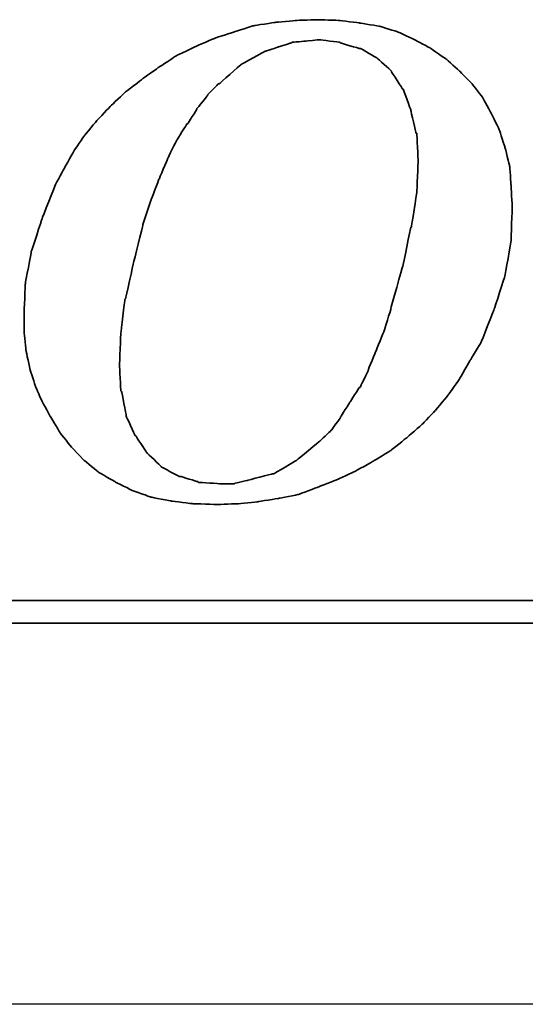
# Model space of a CAD drawing. Extents: x 473 to 1054, y -122 to 208.
# Tile 34 of 40: x 1033.38 to 1035.74, y -68.56 to -63.98. Entities that reach past the tile are written whole.
import ezdxf

# ---------------------------------------------------------------- set-up
doc = ezdxf.new("R2010")
doc.units = 0
doc.header["$MEASUREMENT"] = 0
doc.linetypes.add('CENTER', pattern=[2, 1.25, -0.25, 0.25, -0.25])
for name, color, linetype in [('CL', 1, 'CENTER'), ('DIM', 4, 'CONTINUOUS'), ('layer 1', 7, 'CONTINUOUS')]:
    doc.layers.add(name, color=color, linetype=linetype)

# ---------------------------------------------------------------- blocks, each defined once
blk = doc.blocks.new('TBI MOTION logo(完整正式版)')
at = {"layer": 'layer 1', "color": 22, "lineweight": 35}
for points, knots in [([(35.79625, -6.98375), (35.79625, -6.98375), (36.23125, -7.43875), (36.23125, -7.43875), (36.23125, -7.43875), (36.23125, -7.43875), (36.75625, -7.87125), (36.75625, -7.87125), (36.75625, -7.87125), (36.75625, -7.87125), (37.33125, -8.20375), (37.33125, -8.20375), (37.33125, -8.20375), (37.33125, -8.20375), (37.95625, -8.51875), (37.95625, -8.51875), (37.95625, -8.51875), (37.95625, -8.51875), (38.62625, -8.75875), (38.62625, -8.75875), (38.62625, -8.75875), (38.62625, -8.75875), (39.37125, -8.90375), (39.37125, -8.90375), (39.37125, -8.90375), (39.37125, -8.90375), (40.14125, -8.99875), (40.14125, -8.99875), (40.14125, -8.99875), (40.14125, -8.99875), (41.02625, -9.02375), (41.02625, -9.02375), (41.02625, -9.02375), (41.02625, -9.02375), (41.74625, -8.99875), (41.74625, -8.99875), (41.74625, -8.99875), (41.74625, -8.99875), (42.46625, -8.92375), (42.46625, -8.92375), (42.46625, -8.92375), (42.46625, -8.92375), (43.21125, -8.80625), (43.21125, -8.80625), (43.21125, -8.80625), (43.21125, -8.80625), (43.93125, -8.66375), (43.93125, -8.66375), (43.93125, -8.66375), (43.93125, -8.66375), (44.62625, -8.39875), (44.62625, -8.39875), (44.62625, -8.39875), (44.62625, -8.39875), (45.29625, -8.13375), (45.29625, -8.13375), (45.29625, -8.13375), (45.29625, -8.13375), (45.94625, -7.84375), (45.94625, -7.84375), (45.94625, -7.84375), (45.94625, -7.84375), (46.61625, -7.46375), (46.61625, -7.46375), (46.61625, -7.46375), (46.61625, -7.46375), (47.24125, -7.07875), (47.24125, -7.07875), (47.24125, -7.07875), (47.24125, -7.07875), (47.81625, -6.62375), (47.81625, -6.62375), (47.81625, -6.62375), (47.81625, -6.62375), (48.36875, -6.14375), (48.36875, -6.14375), (48.36875, -6.14375), (48.36875, -6.14375), (48.84625, -5.64125), (48.84625, -5.64125), (48.84625, -5.64125), (48.84625, -5.64125), (49.32625, -5.06375), (49.32625, -5.06375), (49.32625, -5.06375), (49.32625, -5.06375), (49.71125, -4.51374), (49.71125, -4.51374), (49.71125, -4.51374), (49.71125, -4.51374), (50.09625, -3.83874), (50.09625, -3.83874), (50.09625, -3.83874), (50.09625, -3.83874), (50.48125, -3.21374), (50.48125, -3.21374), (50.48125, -3.21374), (50.48125, -3.21374), (50.96125, -1.99125), (50.96125, -1.99125), (50.96125, -1.99125), (50.96125, -1.99125), (51.34375, -0.81875), (51.34375, -0.81875), (51.34375, -0.81875), (51.34375, -0.81875), (51.56125, 0.45624), (51.56125, 0.45624), (51.56125, 0.45624), (51.56125, 0.45624), (51.60625, 1.67624), (51.60625, 1.67624), (51.60625, 1.67624), (51.60625, 1.67624), (51.56125, 2.44625), (51.56125, 2.44625), (51.56125, 2.44625), (51.56125, 2.44625), (51.51125, 3.14125), (51.51125, 3.14125), (51.51125, 3.14125), (51.51125, 3.14125), (51.34375, 3.81125), (51.34375, 3.81125), (51.34375, 3.81125), (51.34375, 3.81125), (51.15125, 4.41125), (51.15125, 4.41125), (51.15125, 4.41125), (51.15125, 4.41125), (50.86125, 5.01125), (50.86125, 5.01125), (50.86125, 5.01125), (50.86125, 5.01125), (50.55125, 5.58875), (50.55125, 5.58875), (50.55125, 5.58875), (50.55125, 5.58875), (50.16625, 6.09125), (50.16625, 6.09125), (50.16625, 6.09125), (50.16625, 6.09125), (49.71125, 6.54875), (49.71125, 6.54875), (49.71125, 6.54875), (49.71125, 6.54875), (49.23125, 6.98125), (49.23125, 6.98125), (49.23125, 6.98125), (49.23125, 6.98125), (48.67875, 7.36625), (48.67875, 7.36625), (48.67875, 7.36625), (48.67875, 7.36625), (48.10375, 7.67625), (48.10375, 7.67625), (48.10375, 7.67625), (48.10375, 7.67625), (47.48125, 7.96375), (47.48125, 7.96375), (47.48125, 7.96375), (47.48125, 7.96375), (46.85625, 8.15625), (46.85625, 8.15625), (46.85625, 8.15625), (46.85625, 8.15625), (46.13625, 8.27624), (46.13625, 8.27624), (46.13625, 8.27624), (46.13625, 8.27624), (45.39125, 8.37125), (45.39125, 8.37125), (45.39125, 8.37125), (45.39125, 8.37125), (44.62625, 8.39624), (44.62625, 8.39624), (44.62625, 8.39624), (44.62625, 8.39624), (43.83625, 8.37125), (43.83625, 8.37125), (43.83625, 8.37125), (43.83625, 8.37125), (43.09125, 8.30125), (43.09125, 8.30125), (43.09125, 8.30125), (43.09125, 8.30125), (42.32125, 8.18125), (42.32125, 8.18125), (42.32125, 8.18125), (42.32125, 8.18125), (41.62875, 7.96375), (41.62875, 7.96375), (41.62875, 7.96375), (41.62875, 7.96375), (40.90625, 7.72625), (40.90625, 7.72625), (40.90625, 7.72625), (40.90625, 7.72625), (40.23624, 7.43625), (40.23624, 7.43625), (40.23624, 7.43625), (40.23624, 7.43625), (39.54124, 7.10125), (39.54124, 7.10125), (39.54124, 7.10125), (39.54124, 7.10125), (38.91625, 6.69125), (38.91625, 6.69125), (38.91625, 6.69125), (38.91625, 6.69125), (38.31625, 6.26125), (38.31625, 6.26125), (38.31625, 6.26125), (38.31625, 6.26125), (37.69125, 5.78125), (37.69125, 5.78125), (37.69125, 5.78125), (37.69125, 5.78125), (37.18625, 5.30125), (37.18625, 5.30125), (37.18625, 5.30125), (37.18625, 5.30125), (36.70625, 4.79624), (36.70625, 4.79624), (36.70625, 4.79624), (36.70625, 4.79624), (36.23125, 4.22125), (36.23125, 4.22125), (36.23125, 4.22125), (36.23125, 4.22125), (35.87124, 3.69375), (35.87124, 3.69375), (35.87124, 3.69375), (35.87124, 3.69375), (35.53125, 3.09125), (35.53125, 3.09125), (35.53125, 3.09125), (35.53125, 3.09125), (35.19875, 2.47125), (35.19875, 2.47125), (35.19875, 2.47125), (35.19875, 2.47125), (34.71625, 1.24625), (34.71625, 1.24625), (34.71625, 1.24625), (34.71625, 1.24625), (34.33125, 0.06874), (34.33125, 0.06874), (34.33125, 0.06874), (34.33125, 0.06874), (34.11625, -1.07875), (34.11625, -1.07875), (34.11625, -1.07875), (34.11625, -1.07875), (34.07125, -2.15875), (34.07125, -2.15875), (34.07125, -2.15875), (34.07125, -2.15875), (34.07125, -2.85375), (34.07125, -2.85375), (34.07125, -2.85375), (34.07125, -2.85375), (34.14125, -3.50375), (34.14125, -3.50375), (34.14125, -3.50375), (34.14125, -3.50375), (34.28625, -4.17375), (34.28625, -4.17375), (34.28625, -4.17375), (34.28625, -4.17375), (34.47625, -4.77624), (34.47625, -4.77624), (34.47625, -4.77624), (34.47625, -4.77624), (34.71625, -5.32625), (34.71625, -5.32625), (34.71625, -5.32625), (34.71625, -5.32625), (35.05375, -5.92875), (35.05375, -5.92875), (35.05375, -5.92875), (35.05375, -5.92875), (35.36375, -6.45375), (35.36375, -6.45375), (35.36375, -6.45375), (35.36375, -6.45375), (35.79625, -6.98375), (35.79625, -6.98375)], [0, 0, 0, 0, 0.01388889, 0.01388889, 0.01388889, 0.0138889, 0.02777778, 0.02777778, 0.02777778, 0.02777779, 0.04166667, 0.04166667, 0.04166667, 0.04166668, 0.05555556, 0.05555556, 0.05555556, 0.05555557, 0.06944444, 0.06944444, 0.06944444, 0.06944445, 0.08333333, 0.08333333, 0.08333333, 0.08333334, 0.09722222, 0.09722222, 0.09722222, 0.09722223, 0.11111111, 0.11111111, 0.11111111, 0.11111112, 0.125, 0.125, 0.125, 0.12500001, 0.13888889, 0.13888889, 0.13888889, 0.1388889, 0.15277778, 0.15277778, 0.15277778, 0.15277779, 0.16666667, 0.16666667, 0.16666667, 0.16666668, 0.18055556, 0.18055556, 0.18055556, 0.18055557, 0.19444444, 0.19444444, 0.19444444, 0.19444445, 0.20833333, 0.20833333, 0.20833333, 0.20833334, 0.22222222, 0.22222222, 0.22222222, 0.22222223, 0.23611111, 0.23611111, 0.23611111, 0.23611112, 0.25, 0.25, 0.25, 0.25000001, 0.26388889, 0.26388889, 0.26388889, 0.2638889, 0.27777778, 0.27777778, 0.27777778, 0.27777779, 0.29166667, 0.29166667, 0.29166667, 0.29166668, 0.30555556, 0.30555556, 0.30555556, 0.30555557, 0.31944444, 0.31944444, 0.31944444, 0.31944445, 0.33333333, 0.33333333, 0.33333333, 0.33333334, 0.34722222, 0.34722222, 0.34722222, 0.34722223, 0.36111111, 0.36111111, 0.36111111, 0.36111112, 0.375, 0.375, 0.375, 0.37500001, 0.38888889, 0.38888889, 0.38888889, 0.3888889, 0.40277778, 0.40277778, 0.40277778, 0.40277779, 0.41666667, 0.41666667, 0.41666667, 0.41666668, 0.43055556, 0.43055556, 0.43055556, 0.43055557, 0.44444444, 0.44444444, 0.44444444, 0.44444445, 0.45833333, 0.45833333, 0.45833333, 0.45833334, 0.47222222, 0.47222222, 0.47222222, 0.47222223, 0.48611111, 0.48611111, 0.48611111, 0.48611112, 0.5, 0.5, 0.5, 0.50000001, 0.51388889, 0.51388889, 0.51388889, 0.5138889, 0.52777778, 0.52777778, 0.52777778, 0.52777779, 0.54166667, 0.54166667, 0.54166667, 0.54166668, 0.55555556, 0.55555556, 0.55555556, 0.55555557, 0.56944444, 0.56944444, 0.56944444, 0.56944445, 0.58333333, 0.58333333, 0.58333333, 0.58333334, 0.59722222, 0.59722222, 0.59722222, 0.59722223, 0.61111111, 0.61111111, 0.61111111, 0.61111112, 0.625, 0.625, 0.625, 0.62500001, 0.63888889, 0.63888889, 0.63888889, 0.6388889, 0.65277778, 0.65277778, 0.65277778, 0.65277779, 0.66666667, 0.66666667, 0.66666667, 0.66666668, 0.68055556, 0.68055556, 0.68055556, 0.68055557, 0.69444444, 0.69444444, 0.69444444, 0.69444445, 0.70833333, 0.70833333, 0.70833333, 0.70833334, 0.72222222, 0.72222222, 0.72222222, 0.72222223, 0.73611111, 0.73611111, 0.73611111, 0.73611112, 0.75, 0.75, 0.75, 0.75000001, 0.76388889, 0.76388889, 0.76388889, 0.7638889, 0.77777778, 0.77777778, 0.77777778, 0.77777779, 0.79166667, 0.79166667, 0.79166667, 0.79166668, 0.80555556, 0.80555556, 0.80555556, 0.80555557, 0.81944444, 0.81944444, 0.81944444, 0.81944445, 0.83333333, 0.83333333, 0.83333333, 0.83333334, 0.84722222, 0.84722222, 0.84722222, 0.84722223, 0.86111111, 0.86111111, 0.86111111, 0.86111112, 0.875, 0.875, 0.875, 0.87500001, 0.88888889, 0.88888889, 0.88888889, 0.8888889, 0.90277778, 0.90277778, 0.90277778, 0.90277779, 0.91666667, 0.91666667, 0.91666667, 0.91666668, 0.93055556, 0.93055556, 0.93055556, 0.93055557, 0.94444444, 0.94444444, 0.94444444, 0.94444445, 0.95833333, 0.95833333, 0.95833333, 0.95833334, 0.97222222, 0.97222222, 0.97222222, 0.97222223, 0.98611111, 0.98611111, 0.98611111, 0.98611112, 1, 1, 1, 1]), ([(38.33875, 1.03124), (38.33875, 1.03124), (38.62625, 1.89625), (38.62625, 1.89625), (38.62625, 1.89625), (38.62625, 1.89625), (38.91625, 2.66375), (38.91625, 2.66375), (38.91625, 2.66375), (38.91625, 2.66375), (39.22625, 3.38125), (39.22625, 3.38125), (39.22625, 3.38125), (39.22625, 3.38125), (39.22625, 3.40624), (39.22625, 3.40624), (39.22625, 3.40624), (39.22625, 3.40624), (39.56124, 4.07624), (39.56124, 4.07624), (39.56124, 4.07624), (39.56124, 4.07624), (39.92125, 4.65125), (39.92125, 4.65125), (39.92125, 4.65125), (39.92125, 4.65125), (39.94625, 4.65125), (39.94625, 4.65125), (39.94625, 4.65125), (39.94625, 4.65125), (40.28125, 5.17875), (40.28125, 5.17875), (40.28125, 5.17875), (40.28125, 5.17875), (40.28125, 5.20375), (40.28125, 5.20375), (40.28125, 5.20375), (40.28125, 5.20375), (40.66875, 5.68625), (40.66875, 5.68625), (40.66875, 5.68625), (40.66875, 5.68625), (40.66875, 5.70625), (40.66875, 5.70625), (40.66875, 5.70625), (40.66875, 5.70625), (41.05124, 6.09125), (41.05124, 6.09125), (41.05124, 6.09125), (41.05124, 6.09125), (41.07625, 6.09125), (41.07625, 6.09125), (41.07625, 6.09125), (41.07625, 6.09125), (41.84125, 6.76625), (41.84125, 6.76625), (41.84125, 6.76625), (41.84125, 6.76625), (41.86625, 6.78625), (41.86625, 6.78625), (41.86625, 6.78625), (41.86625, 6.78625), (42.73125, 7.26624), (42.73125, 7.26624), (42.73125, 7.26624), (42.73125, 7.26624), (42.75625, 7.26624), (42.75625, 7.26624), (42.75625, 7.26624), (42.75625, 7.26624), (43.18625, 7.41125), (43.18625, 7.41125), (43.18625, 7.41125), (43.18625, 7.41125), (43.64125, 7.55625), (43.64125, 7.55625), (43.64125, 7.55625), (43.64125, 7.55625), (43.66625, 7.55625), (43.66625, 7.55625), (43.66625, 7.55625), (43.66625, 7.55625), (43.69125, 7.58124), (43.69125, 7.58124), (43.69125, 7.58124), (43.69125, 7.58124), (44.19125, 7.62625), (44.19125, 7.62625), (44.19125, 7.62625), (44.19125, 7.62625), (44.67125, 7.67625), (44.67125, 7.67625), (44.67125, 7.67625), (44.67125, 7.67625), (44.69625, 7.67625), (44.69625, 7.67625), (44.69625, 7.67625), (44.69625, 7.67625), (45.41875, 7.58124), (45.41875, 7.58124), (45.41875, 7.58124), (45.41875, 7.58124), (45.44125, 7.55625), (45.44125, 7.55625), (45.44125, 7.55625), (45.44125, 7.55625), (46.11125, 7.36625), (46.11125, 7.36625), (46.11125, 7.36625), (46.11125, 7.36625), (46.13625, 7.36625), (46.13625, 7.36625), (46.13625, 7.36625), (46.13625, 7.36625), (46.15875, 7.36625), (46.15875, 7.36625), (46.15875, 7.36625), (46.15875, 7.36625), (46.73625, 7.02624), (46.73625, 7.02624), (46.73625, 7.02624), (46.73625, 7.02624), (46.76125, 7.00624), (46.76125, 7.00624), (46.76125, 7.00624), (46.76125, 7.00624), (47.24125, 6.57124), (47.24125, 6.57124), (47.24125, 6.57124), (47.24125, 6.57124), (47.26625, 6.54875), (47.26625, 6.54875), (47.26625, 6.54875), (47.26625, 6.54875), (47.26625, 6.52375), (47.26625, 6.52375), (47.26625, 6.52375), (47.26625, 6.52375), (47.67375, 5.89875), (47.67375, 5.89875), (47.67375, 5.89875), (47.67375, 5.89875), (47.69625, 5.89875), (47.69625, 5.89875), (47.69625, 5.89875), (47.69625, 5.89875), (47.69625, 5.87625), (47.69625, 5.87625), (47.69625, 5.87625), (47.69625, 5.87625), (47.96125, 5.15625), (47.96125, 5.15625), (47.96125, 5.15625), (47.96125, 5.15625), (47.96125, 5.13125), (47.96125, 5.13125), (47.96125, 5.13125), (47.96125, 5.13125), (48.15125, 4.31875), (48.15125, 4.31875), (48.15125, 4.31875), (48.15125, 4.31875), (48.17625, 4.31875), (48.17625, 4.31875), (48.17625, 4.31875), (48.17625, 4.31875), (48.17625, 4.29125), (48.17625, 4.29125), (48.17625, 4.29125), (48.17625, 4.29125), (48.22625, 3.33125), (48.22625, 3.33125), (48.22625, 3.33125), (48.22625, 3.33125), (48.22625, 3.30875), (48.22625, 3.30875), (48.22625, 3.30875), (48.22625, 3.30875), (48.17625, 2.20624), (48.17625, 2.20624), (48.17625, 2.20624), (48.17625, 2.20624), (48.17625, 2.18124), (48.17625, 2.18124), (48.17625, 2.18124), (48.17625, 2.18124), (47.98375, 0.93624), (47.98375, 0.93624), (47.98375, 0.93624), (47.98375, 0.93624), (47.96125, 0.93624), (47.96125, 0.93624), (47.96125, 0.93624), (47.96125, 0.93624), (47.67375, -0.45874), (47.67375, -0.45874), (47.67375, -0.45874), (47.67375, -0.45874), (47.24125, -1.99125), (47.24125, -1.99125), (47.24125, -1.99125), (47.24125, -1.99125), (47.24125, -2.01874), (47.24125, -2.01874), (47.24125, -2.01874), (47.24125, -2.01874), (47.00125, -2.78375), (47.00125, -2.78375), (47.00125, -2.78375), (47.00125, -2.78375), (46.71125, -3.50375), (46.71125, -3.50375), (46.71125, -3.50375), (46.71125, -3.50375), (46.42625, -4.19875), (46.42625, -4.19875), (46.42625, -4.19875), (46.42625, -4.19875), (46.42625, -4.22375), (46.42625, -4.22375), (46.42625, -4.22375), (46.42625, -4.22375), (46.13625, -4.82374), (46.13625, -4.82374), (46.13625, -4.82374), (46.13625, -4.82374), (46.11125, -4.82374), (46.11125, -4.82374), (46.11125, -4.82374), (46.11125, -4.82374), (45.77625, -5.35125), (45.77625, -5.35125), (45.77625, -5.35125), (45.77625, -5.35125), (45.44125, -5.87875), (45.44125, -5.87875), (45.44125, -5.87875), (45.44125, -5.87875), (45.44125, -5.90375), (45.44125, -5.90375), (45.44125, -5.90375), (45.44125, -5.90375), (45.10625, -6.35875), (45.10625, -6.35875), (45.10625, -6.35875), (45.10625, -6.35875), (45.08125, -6.38375), (45.08125, -6.38375), (45.08125, -6.38375), (45.08125, -6.38375), (44.69625, -6.74375), (44.69625, -6.74375), (44.69625, -6.74375), (44.69625, -6.74375), (43.88375, -7.41625), (43.88375, -7.41625), (43.88375, -7.41625), (43.88375, -7.41625), (43.85625, -7.43875), (43.85625, -7.43875), (43.85625, -7.43875), (43.85625, -7.43875), (43.04125, -7.91875), (43.04125, -7.91875), (43.04125, -7.91875), (43.04125, -7.91875), (43.01625, -7.91875), (43.01625, -7.91875), (43.01625, -7.91875), (43.01625, -7.91875), (42.99625, -7.91875), (42.99625, -7.91875), (42.99625, -7.91875), (42.99625, -7.91875), (42.08125, -8.15875), (42.08125, -8.15875), (42.08125, -8.15875), (42.08125, -8.15875), (41.65125, -8.25625), (41.65125, -8.25625), (41.65125, -8.25625), (41.65125, -8.25625), (41.62875, -8.27875), (41.62875, -8.27875), (41.62875, -8.27875), (41.62875, -8.27875), (41.60125, -8.27875), (41.60125, -8.27875), (41.60125, -8.27875), (41.60125, -8.27875), (41.12125, -8.27875), (41.12125, -8.27875), (41.12125, -8.27875), (41.12125, -8.27875), (40.35624, -8.23125), (40.35624, -8.23125), (40.35624, -8.23125), (40.35624, -8.23125), (40.33125, -8.23125), (40.33125, -8.23125), (40.33125, -8.23125), (40.33125, -8.23125), (40.30625, -8.20375), (40.30625, -8.20375), (40.30625, -8.20375), (40.30625, -8.20375), (39.68375, -8.01375), (39.68375, -8.01375), (39.68375, -8.01375), (39.68375, -8.01375), (39.66124, -8.01375), (39.66124, -8.01375), (39.66124, -8.01375), (39.66124, -8.01375), (39.63625, -8.01375), (39.63625, -8.01375), (39.63625, -8.01375), (39.63625, -8.01375), (39.01125, -7.67875), (39.01125, -7.67875), (39.01125, -7.67875), (39.01125, -7.67875), (38.98875, -7.65375), (38.98875, -7.65375), (38.98875, -7.65375), (38.98875, -7.65375), (38.48625, -7.17375), (38.48625, -7.17375), (38.48625, -7.17375), (38.48625, -7.17375), (38.45875, -7.14875), (38.45875, -7.14875), (38.45875, -7.14875), (38.45875, -7.14875), (38.45875, -7.12875), (38.45875, -7.12875), (38.45875, -7.12875), (38.45875, -7.12875), (38.07625, -6.54875), (38.07625, -6.54875), (38.07625, -6.54875), (38.07625, -6.54875), (38.05125, -6.54875), (38.05125, -6.54875), (38.05125, -6.54875), (38.05125, -6.54875), (38.05125, -6.52875), (38.05125, -6.52875), (38.05125, -6.52875), (38.05125, -6.52875), (37.74125, -5.85375), (37.74125, -5.85375), (37.74125, -5.85375), (37.74125, -5.85375), (37.74125, -5.82875), (37.74125, -5.82875), (37.74125, -5.82875), (37.74125, -5.82875), (37.57375, -4.96875), (37.57375, -4.96875), (37.57375, -4.96875), (37.57375, -4.96875), (37.54625, -4.94375), (37.54625, -4.94375), (37.54625, -4.94375), (37.54625, -4.94375), (37.50125, -4.03375), (37.50125, -4.03375), (37.50125, -4.03375), (37.50125, -4.03375), (37.50125, -4.00875), (37.50125, -4.00875), (37.50125, -4.00875), (37.50125, -4.00875), (37.54625, -2.85375), (37.54625, -2.85375), (37.54625, -2.85375), (37.54625, -2.85375), (37.69125, -1.65875), (37.69125, -1.65875), (37.69125, -1.65875), (37.69125, -1.65875), (37.71624, -1.63375), (37.71624, -1.63375), (37.71624, -1.63375), (37.71624, -1.63375), (38.00375, -0.33875), (38.00375, -0.33875), (38.00375, -0.33875), (38.00375, -0.33875), (38.33875, 1.00624), (38.33875, 1.00624), (38.33875, 1.00624), (38.33875, 1.00624), (38.33875, 1.03124), (38.33875, 1.03124)], [0, 0, 0, 0, 0.01010101, 0.01010101, 0.01010101, 0.01010102, 0.02020202, 0.02020202, 0.02020202, 0.02020203, 0.03030303, 0.03030303, 0.03030303, 0.03030304, 0.04040404, 0.04040404, 0.04040404, 0.04040405, 0.05050505, 0.05050505, 0.05050505, 0.05050506, 0.06060606, 0.06060606, 0.06060606, 0.06060607, 0.07070707, 0.07070707, 0.07070707, 0.07070708, 0.08080808, 0.08080808, 0.08080808, 0.08080809, 0.09090909, 0.09090909, 0.09090909, 0.0909091, 0.1010101, 0.1010101, 0.1010101, 0.10101011, 0.11111111, 0.11111111, 0.11111111, 0.11111112, 0.12121212, 0.12121212, 0.12121212, 0.12121213, 0.13131313, 0.13131313, 0.13131313, 0.13131314, 0.14141414, 0.14141414, 0.14141414, 0.14141415, 0.15151515, 0.15151515, 0.15151515, 0.15151516, 0.16161616, 0.16161616, 0.16161616, 0.16161617, 0.17171717, 0.17171717, 0.17171717, 0.17171718, 0.18181818, 0.18181818, 0.18181818, 0.18181819, 0.19191919, 0.19191919, 0.19191919, 0.1919192, 0.2020202, 0.2020202, 0.2020202, 0.20202021, 0.21212121, 0.21212121, 0.21212121, 0.21212122, 0.22222222, 0.22222222, 0.22222222, 0.22222223, 0.23232323, 0.23232323, 0.23232323, 0.23232324, 0.24242424, 0.24242424, 0.24242424, 0.24242425, 0.25252525, 0.25252525, 0.25252525, 0.25252526, 0.26262626, 0.26262626, 0.26262626, 0.26262627, 0.27272727, 0.27272727, 0.27272727, 0.27272728, 0.28282828, 0.28282828, 0.28282828, 0.28282829, 0.29292929, 0.29292929, 0.29292929, 0.2929293, 0.3030303, 0.3030303, 0.3030303, 0.30303031, 0.31313131, 0.31313131, 0.31313131, 0.31313132, 0.32323232, 0.32323232, 0.32323232, 0.32323233, 0.33333333, 0.33333333, 0.33333333, 0.33333334, 0.34343434, 0.34343434, 0.34343434, 0.34343435, 0.35353535, 0.35353535, 0.35353535, 0.35353536, 0.36363636, 0.36363636, 0.36363636, 0.36363637, 0.37373737, 0.37373737, 0.37373737, 0.37373738, 0.38383838, 0.38383838, 0.38383838, 0.38383839, 0.39393939, 0.39393939, 0.39393939, 0.3939394, 0.4040404, 0.4040404, 0.4040404, 0.40404041, 0.41414141, 0.41414141, 0.41414141, 0.41414142, 0.42424242, 0.42424242, 0.42424242, 0.42424243, 0.43434343, 0.43434343, 0.43434343, 0.43434344, 0.44444444, 0.44444444, 0.44444444, 0.44444445, 0.45454545, 0.45454545, 0.45454545, 0.45454546, 0.46464646, 0.46464646, 0.46464646, 0.46464647, 0.47474747, 0.47474747, 0.47474747, 0.47474748, 0.48484848, 0.48484848, 0.48484848, 0.48484849, 0.49494949, 0.49494949, 0.49494949, 0.4949495, 0.50505051, 0.50505051, 0.50505051, 0.50505052, 0.51515152, 0.51515152, 0.51515152, 0.51515153, 0.52525253, 0.52525253, 0.52525253, 0.52525254, 0.53535354, 0.53535354, 0.53535354, 0.53535355, 0.54545455, 0.54545455, 0.54545455, 0.54545456, 0.55555556, 0.55555556, 0.55555556, 0.55555557, 0.56565657, 0.56565657, 0.56565657, 0.56565658, 0.57575758, 0.57575758, 0.57575758, 0.57575759, 0.58585859, 0.58585859, 0.58585859, 0.5858586, 0.5959596, 0.5959596, 0.5959596, 0.59595961, 0.60606061, 0.60606061, 0.60606061, 0.60606062, 0.61616162, 0.61616162, 0.61616162, 0.61616163, 0.62626263, 0.62626263, 0.62626263, 0.62626264, 0.63636364, 0.63636364, 0.63636364, 0.63636365, 0.64646465, 0.64646465, 0.64646465, 0.64646466, 0.65656566, 0.65656566, 0.65656566, 0.65656567, 0.66666667, 0.66666667, 0.66666667, 0.66666668, 0.67676768, 0.67676768, 0.67676768, 0.67676769, 0.68686869, 0.68686869, 0.68686869, 0.6868687, 0.6969697, 0.6969697, 0.6969697, 0.69696971, 0.70707071, 0.70707071, 0.70707071, 0.70707072, 0.71717172, 0.71717172, 0.71717172, 0.71717173, 0.72727273, 0.72727273, 0.72727273, 0.72727274, 0.73737374, 0.73737374, 0.73737374, 0.73737375, 0.74747475, 0.74747475, 0.74747475, 0.74747476, 0.75757576, 0.75757576, 0.75757576, 0.75757577, 0.76767677, 0.76767677, 0.76767677, 0.76767678, 0.77777778, 0.77777778, 0.77777778, 0.77777779, 0.78787879, 0.78787879, 0.78787879, 0.7878788, 0.7979798, 0.7979798, 0.7979798, 0.79797981, 0.80808081, 0.80808081, 0.80808081, 0.80808082, 0.81818182, 0.81818182, 0.81818182, 0.81818183, 0.82828283, 0.82828283, 0.82828283, 0.82828284, 0.83838384, 0.83838384, 0.83838384, 0.83838385, 0.84848485, 0.84848485, 0.84848485, 0.84848486, 0.85858586, 0.85858586, 0.85858586, 0.85858587, 0.86868687, 0.86868687, 0.86868687, 0.86868688, 0.87878788, 0.87878788, 0.87878788, 0.87878789, 0.88888889, 0.88888889, 0.88888889, 0.8888889, 0.8989899, 0.8989899, 0.8989899, 0.89898991, 0.90909091, 0.90909091, 0.90909091, 0.90909092, 0.91919192, 0.91919192, 0.91919192, 0.91919193, 0.92929293, 0.92929293, 0.92929293, 0.92929294, 0.93939394, 0.93939394, 0.93939394, 0.93939395, 0.94949495, 0.94949495, 0.94949495, 0.94949496, 0.95959596, 0.95959596, 0.95959596, 0.95959597, 0.96969697, 0.96969697, 0.96969697, 0.96969698, 0.97979798, 0.97979798, 0.97979798, 0.97979799, 0.98989899, 0.98989899, 0.98989899, 0.989899, 1, 1, 1, 1]), ([(75.90875, -9.47875), (75.90875, -9.47875), (75.90875, -12.28625), (75.90875, -12.28625), (75.90875, -12.28625), (75.90875, -12.28625), (75.90875, -12.47875), (75.90875, -12.47875), (75.90875, -12.47875), (75.90875, -12.47875), (75.71625, -12.47875), (75.71625, -12.47875), (75.71625, -12.47875), (75.71625, -12.47875), (-88.32875, -12.47875), (-88.32875, -12.47875), (-88.32875, -12.47875), (-88.32875, -12.47875), (-88.32875, -13.29375), (-88.32875, -13.29375), (-88.32875, -13.29375), (-88.32875, -13.29375), (82.89125, -13.29375), (82.89125, -13.29375), (82.89125, -13.29375), (82.89125, -13.29375), (75.90875, -9.47875), (75.90875, -9.47875)], [0, 0, 0, 0, 0.14285714, 0.14285714, 0.14285714, 0.14285715, 0.28571429, 0.28571429, 0.28571429, 0.2857143, 0.42857143, 0.42857143, 0.42857143, 0.42857144, 0.57142857, 0.57142857, 0.57142857, 0.57142858, 0.71428571, 0.71428571, 0.71428571, 0.71428572, 0.85714286, 0.85714286, 0.85714286, 0.85714287, 1, 1, 1, 1])]:
    blk.add_open_spline(points, degree=3, knots=knots, dxfattribs=at)

msp = doc.modelspace()

# ---------------------------------------------------------------- linework, layer by layer
at = {"layer": 'CL', "color": 7, "ltscale": 5}
msp.add_line((1046.0706, -68.5642), (997.0706, -68.5642), dxfattribs=at)

# ---------------------------------------------------------------- block references
at = {"layer": 'DIM', "xscale": 0.1295999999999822, "yscale": 0.1295999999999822, "zscale": 0.1295999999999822}
msp.add_blockref('TBI MOTION logo(完整正式版)', (1028.9871, -65.0669), dxfattribs=at)

doc.saveas('drawing.dxf')
